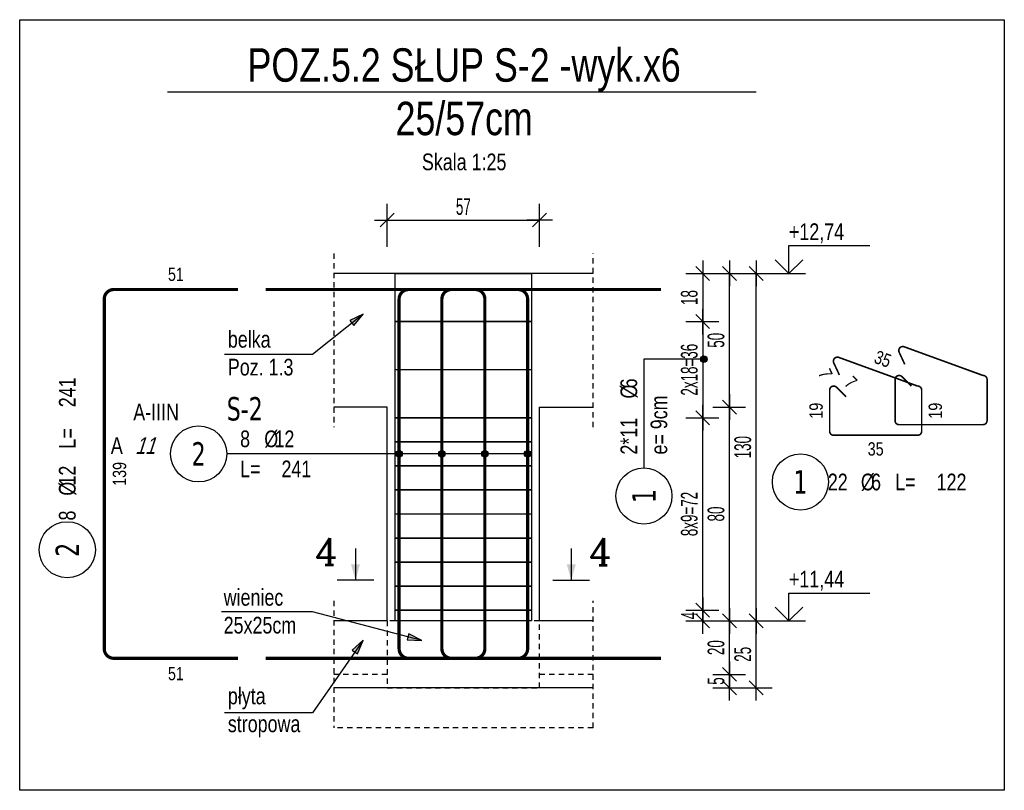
# Model space of a CAD drawing. Header units: millimetres. Extents: x 16025 to 17813, y -475 to 634.
# Tile 6 of 7: x 16510 to 16878, y 277 to 566. Entities that reach past the tile are written whole.
import ezdxf
from ezdxf.enums import TextEntityAlignment as Align

# ---------------------------------------------------------------- set-up
doc = ezdxf.new("R2010")
doc.units = ezdxf.units.MM
doc.header["$LTSCALE"] = 10
doc.linetypes.add('MP', pattern=[0.36, 0.2, -0.16])
for name, color, linetype, plot in [('BA_obw', 230, 'Continuous', False), ('BZ_obroz', 137, 'Continuous', False), ('BZ_pom', 6, 'Continuous', False)]:
    doc.layers.add(name, color=color, linetype=linetype, plot=plot)
for name, color, linetype in [('BA_txg', 3, 'Continuous'), ('BA_wic', 1, 'Continuous'), ('BA_wis', 2, 'Continuous'), ('BA_wym', 1, 'Continuous'), ('BZ_kot', 7, 'Continuous'), ('BZ_odn', 1, 'Continuous'), ('BZ_opi1', 7, 'Continuous'), ('BZ_opi2', 4, 'Continuous'), ('BZ_opi3', 30, 'Continuous'), ('BZ_opi4', 53, 'Continuous'), ('BZ_P_roz', 11, 'Continuous'), ('BZ_P_wid', 3, 'Continuous'), ('BZ_P_wyc', 134, 'Continuous'), ('BZ_sym', 7, 'Continuous'), ('BZ_txg', 3, 'Continuous'), ('BZ_txs', 2, 'Continuous'), ('BZ_wym', 1, 'Continuous')]:
    doc.layers.add(name, color=color, linetype=linetype)
doc.styles.add('BIKTBG', font='tahoma.ttf', dxfattribs={"width": 0.85})
doc.styles.add('BIKTC', font='bikromsw.shx', dxfattribs={"width": 0.85})
doc.styles.add('BIKTG', font='bikromsw.shx', dxfattribs={"width": 0.85})
doc.styles.add('BIKTS', font='bikromsw.shx', dxfattribs={"width": 0.8})
doc.styles.add('BIKWYM', font='bikromsw.shx', dxfattribs={"width": 0.6})
doc.styles.add('ROMANC', font='ROMANC.SHX')
doc.dimstyles.new('BA_KP_25_cm', dxfattribs={"dimscale": 0.25, "dimtxt": 25, "dimasz": 1.666667, "dimexe": 24, "dimexo": 0, "dimgap": 0, "dimtad": 0, "dimdec": 1, "dimrnd": 0.5, "dimzin": 9, "dimdsep": 46, "dimtxsty": 'BIKWYM', "dimblk": 'WYM-KR', "dimblk1": 'WYM-KP', "dimblk2": 'WYM-KP', "dimsah": 1, "dimcen": 0, "dimdle": 20, "dimclrd": 256, "dimclre": 256, "dimclrt": 7, "dimadec": 0, "dimazin": 0, "dimtfac": 0.033333, "dimtdec": 1, "dimtmove": 0, "dimatfit": 3, "dimldrblk": 'WYM-KP', "dimfxl": 1, "dimtvp": 0.8, "dimtolj": 1, "dimarcsym": 0})
doc.dimstyles.new('BA_KR_25_cm', dxfattribs={"dimscale": 0.25, "dimtxt": 25, "dimasz": 1.666667, "dimexe": 24, "dimexo": 0, "dimgap": 0, "dimtad": 0, "dimdec": 1, "dimrnd": 0.5, "dimzin": 9, "dimdsep": 46, "dimtxsty": 'BIKWYM', "dimblk": 'WYM-KR', "dimcen": 0, "dimdle": 20, "dimclrd": 256, "dimclre": 256, "dimclrt": 2, "dimadec": 0, "dimazin": 0, "dimtfac": 0.033333, "dimtdec": 1, "dimtmove": 0, "dimatfit": 3, "dimldrblk": 'WYM-KR', "dimfxl": 25, "dimfxlon": 1, "dimtvp": 0.8, "dimtolj": 1, "dimarcsym": 0})
doc.dimstyles.new('BZ_KP_25_cm', dxfattribs={"dimscale": 0.25, "dimtxt": 25, "dimasz": 1.666667, "dimexe": 24, "dimexo": 0, "dimgap": 0, "dimtad": 0, "dimdec": 1, "dimrnd": 0.5, "dimzin": 9, "dimdsep": 46, "dimtxsty": 'BIKWYM', "dimblk": 'WYM-KR', "dimblk1": 'WYM-KP', "dimblk2": 'WYM-KP', "dimsah": 1, "dimcen": 0, "dimdle": 20, "dimclrd": 256, "dimclre": 256, "dimclrt": 7, "dimadec": 0, "dimazin": 0, "dimtfac": 0.033333, "dimtdec": 1, "dimtmove": 0, "dimatfit": 3, "dimldrblk": 'WYM-KP', "dimfxl": 1, "dimtvp": 0.8, "dimtolj": 1, "dimarcsym": 0})
doc.dimstyles.new('BZ_KR_25_cm', dxfattribs={"dimscale": 0.25, "dimtxt": 25, "dimasz": 1.666667, "dimexe": 24, "dimexo": 0, "dimgap": 0, "dimtad": 0, "dimdec": 1, "dimrnd": 0.5, "dimzin": 9, "dimdsep": 46, "dimtxsty": 'BIKWYM', "dimblk": 'WYM-KR', "dimcen": 0, "dimdle": 20, "dimclrd": 256, "dimclre": 256, "dimclrt": 2, "dimadec": 0, "dimazin": 0, "dimtfac": 0.033333, "dimtdec": 1, "dimtmove": 0, "dimatfit": 3, "dimldrblk": 'WYM-KR', "dimfxl": 25, "dimfxlon": 1, "dimtvp": 0.8, "dimtolj": 1, "dimarcsym": 0})
doc.dimstyles.new('BZ_ST_25_cm', dxfattribs={"dimscale": 0.25, "dimtxt": 25, "dimasz": 1.666667, "dimexe": 24, "dimexo": 0, "dimgap": 0, "dimtad": 0, "dimdec": 1, "dimrnd": 0.5, "dimdsep": 46, "dimtxsty": 'BIKWYM', "dimblk": 'WYM-ST', "dimcen": 0, "dimdle": 20, "dimclrd": 256, "dimclre": 256, "dimclrt": 7, "dimadec": 0, "dimazin": 0, "dimtfac": 0.033333, "dimtdec": 1, "dimtix": 1, "dimtmove": 2, "dimatfit": 3, "dimldrblk": 'WYM-ST', "dimfxl": 1, "dimtvp": 0.8, "dimtolj": 1, "dimtzin": 0, "dimarcsym": 0})

# ---------------------------------------------------------------- blocks, each defined once
blk = doc.blocks.new('eoprz')
blk = doc.blocks.new('WYM-ST')
blk.add_hatch(color=256).paths.add_polyline_path([(-13, 2.88), (0, 0), (-13, -2.88)])
blk.add_lwpolyline([(0, 0), (-13, 2.88), (-13, -2.88), (0, 0)])
blk = doc.blocks.new('*U29')
for p, q in [((0, 4.17), (12.08, 4.17)), ((0, 0), (0, 4.17))]:
    blk.add_line(p, q)
at = {"color": 1}
blk.add_line((-2.5, 0), (2.5, 0), dxfattribs=at)
blk.add_lwpolyline([(-2.06, 2.06), (0, 0), (2.06, 2.06)])
at = {"style": 'BIKTS', "width": 0.8}
blk.add_attdef('POZIOM', text='', height=2.5, dxfattribs=at).set_placement((0, 6.25), align=Align.MIDDLE_LEFT)
blk = doc.blocks.new('WYM-KR')
at = {"linetype": 'ByBlock'}
blk.add_line((11.52, 0), (-11.52, 0), dxfattribs=at)
at = {"color": 7, "linetype": 'ByBlock'}
blk.add_line((6.24, 6.24), (-6.24, -6.24), dxfattribs=at)
blk = doc.blocks.new('*D37')
at = {"layer": 'BZ_wym', "lineweight": -2}
for p, q in [((16647.56, 480.66), (16647.56, 496.66)), ((16704.56, 480.66), (16704.56, 496.66)), ((16647.97, 490.66), (16704.14, 490.66))]:
    blk.add_line(p, q, dxfattribs=at)
at = {"layer": 'Defpoints', "color": 0}
for p in [(16704.56, 490.66), (16647.56, 470.66), (16704.56, 470.66)]:
    blk.add_point(p, dxfattribs=at)
at = {"layer": 'BZ_wym', "lineweight": -2, "xscale": 0.4166666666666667, "yscale": 0.4166666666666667, "zscale": 0.4166666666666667, "rotation": 180}
blk.add_blockref('WYM-KR', (16647.56, 490.66), dxfattribs=at)
at = {"layer": 'BZ_wym', "lineweight": -2, "xscale": 0.4166666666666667, "yscale": 0.4166666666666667, "zscale": 0.4166666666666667}
blk.add_blockref('WYM-KR', (16704.56, 490.66), dxfattribs=at)
at = {"layer": 'BZ_wym', "color": 2, "insert": (16676.06, 495.66), "char_height": 6.25, "attachment_point": 5, "style": 'BIKWYM'}
blk.add_mtext('\\A1;57', dxfattribs=at)
blk = doc.blocks.new('*D38')
at = {"layer": 'BA_wym', "lineweight": -2}
for p, q in [((16779.31, 470.66), (16791.56, 470.66)), ((16785.56, 341.08), (16785.56, 470.24)), ((16779.31, 340.66), (16791.56, 340.66))]:
    blk.add_line(p, q, dxfattribs=at)
at = {"layer": 'Defpoints', "color": 0}
for p in [(16724.56, 470.66), (16785.56, 470.66), (16724.56, 340.66)]:
    blk.add_point(p, dxfattribs=at)
at = {"layer": 'BA_wym', "lineweight": -2, "xscale": 0.4166666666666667, "yscale": 0.4166666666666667, "zscale": 0.4166666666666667}
for p, rotation in [((16785.56, 470.66), 90), ((16785.56, 340.66), 270)]:
    blk.add_blockref('WYM-KR', p, dxfattribs=dict(at, rotation=rotation))
at = {"layer": 'BA_wym', "color": 2, "insert": (16780.56, 405.66), "char_height": 6.25, "attachment_point": 5, "rotation": 90, "style": 'BIKWYM'}
blk.add_mtext('\\A1;130', dxfattribs=at)
blk = doc.blocks.new('*D39')
at = {"layer": 'BA_wym', "lineweight": -2}
for p, q in [((16769.31, 420.66), (16781.56, 420.66)), ((16775.56, 341.08), (16775.56, 420.24)), ((16769.31, 340.66), (16781.56, 340.66))]:
    blk.add_line(p, q, dxfattribs=at)
at = {"layer": 'Defpoints', "color": 0}
for p in [(16724.56, 420.66), (16775.56, 420.66), (16724.56, 340.66)]:
    blk.add_point(p, dxfattribs=at)
at = {"layer": 'BA_wym', "lineweight": -2, "xscale": 0.4166666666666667, "yscale": 0.4166666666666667, "zscale": 0.4166666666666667}
for p, rotation in [((16775.56, 420.66), 90), ((16775.56, 340.66), 270)]:
    blk.add_blockref('WYM-KR', p, dxfattribs=dict(at, rotation=rotation))
at = {"layer": 'BA_wym', "color": 2, "insert": (16770.56, 380.66), "char_height": 6.25, "attachment_point": 5, "rotation": 90, "style": 'BIKWYM'}
blk.add_mtext('\\A1;80', dxfattribs=at)
blk = doc.blocks.new('*D40')
at = {"layer": 'BA_wym', "lineweight": -2}
for p, q in [((16769.31, 470.66), (16781.56, 470.66)), ((16775.56, 421.08), (16775.56, 470.24)), ((16769.31, 420.66), (16781.56, 420.66))]:
    blk.add_line(p, q, dxfattribs=at)
at = {"layer": 'Defpoints', "color": 0}
for p in [(16724.56, 470.66), (16775.56, 470.66), (16724.56, 420.66)]:
    blk.add_point(p, dxfattribs=at)
at = {"layer": 'BA_wym', "lineweight": -2, "xscale": 0.4166666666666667, "yscale": 0.4166666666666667, "zscale": 0.4166666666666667}
for p, rotation in [((16775.56, 470.66), 90), ((16775.56, 420.66), 270)]:
    blk.add_blockref('WYM-KR', p, dxfattribs=dict(at, rotation=rotation))
at = {"layer": 'BA_wym', "color": 2, "insert": (16770.56, 445.66), "char_height": 6.25, "attachment_point": 5, "rotation": 90, "style": 'BIKWYM'}
blk.add_mtext('\\A1;50', dxfattribs=at)
blk = doc.blocks.new('WYM-KP')
blk.add_hatch(color=256).paths.add_polyline_path([(3, 0, 1), (-3, 0, 1)])
blk.add_circle((0, 0), 3)
blk = doc.blocks.new('bik_BlkOpPret', base_point=(608.5, -87.83))
at = {"layer": 'BZ_opi1', "style": 'BIKTS', "width": 0.8}
for tag, p in [('SZTUK', (567.31, -85.33)), ('PRZEDR_FI', (581.12, -85.33)), ('PRZEKROJ', (584.93, -85.33)), ('PRZEDR_L', (567.31, -96.58)), ('DLUGOSC', (582.78, -96.58)), ('UWAGA', (567.31, -105.33))]:
    blk.add_attdef(tag, p, '', height=6.25, dxfattribs=at)
at = {"layer": 'BZ_opi2', "style": 'BIKTBG', "width": 0.8}
blk.add_attdef('NUMER', text='', height=8.75, dxfattribs=at).set_placement((551.81, -87.83), align=Align.MIDDLE_CENTER)
at = {"layer": 'BZ_pom', "width": 0.8}
for tag, p, height, style in [('GATUNEK', (526.97, -75.33), 6.25, 'BIKTS'), ('POZYCJA', (562.31, -75.33), 8.75, 'BIKTBG'), ('METODA_L', (520.17, -87.83), 6.25, 'BIKTS'), ('EURO_KOD', (529.45, -87.83), 6.25, 'BIKTS')]:
    blk.add_attdef(tag, p, '', height=height, dxfattribs=dict(at, style=style))
at = {"layer": 'BZ_wym', "width": 0.8}
for tag, p, height, style, flags in [('PRZEDR_NR', (567.31, -114.71), 8.75, 'BIKTBG', 1), ('PRZEDR_SZT', (567.31, -124.08), 6.25, 'BIKTS', 1), ('TYP_PRETA', (567.31, -133.46), 6.25, 'BIKTS', 3), ('EURO_KOD_SEGMENTY', (580.88, -142.83), 6.25, 'BIKTS', 3), ('HAK_1', (567.31, -152.21), 6.25, 'BIKTS', 3), ('HAK_2', (567.31, -161.58), 6.25, 'BIKTS', 3), ('ID', (567.31, -170.96), 6.25, 'BIKTS', 3), ('ID_C', (567.31, -180.33), 6.25, 'BIKTS', 3), ('b_atr_0', (567.31, -189.71), 6.25, 'BIKTS', 3)]:
    blk.add_attdef(tag, p, '', height=height, dxfattribs=dict(at, style=style, flags=flags))
blk = doc.blocks.new('ST2')
blk.add_line((13.77, 0), (0, 0))
blk.add_solid([(6.84, -1.95), (6.84, 1.95), (0, 0)])
blk = doc.blocks.new('eprzh')
blk.add_line((-47.9, 0), (47.9, 0))
at = {"xscale": 6, "yscale": 6, "zscale": 6, "rotation": 90}
blk.add_blockref('ST2', (0, 0), dxfattribs=at)
at = {"style": 'ROMANC'}
blk.add_attdef('PRZ', text='', height=70, dxfattribs=at).set_placement((76, 39.4), align=Align.CENTER)
blk = doc.blocks.new('*D41')
at = {"layer": 'BA_wym', "lineweight": -2}
for p, q in [((16759.31, 344.66), (16771.56, 344.66)), ((16765.56, 344.24), (16765.56, 341.08)), ((16759.31, 340.66), (16771.56, 340.66))]:
    blk.add_line(p, q, dxfattribs=at)
at = {"layer": 'Defpoints', "color": 0}
for p in [(16701.56, 344.66), (16724.56, 340.66), (16765.56, 340.66)]:
    blk.add_point(p, dxfattribs=at)
at = {"layer": 'BA_wym', "lineweight": -2, "xscale": 0.4166666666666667, "yscale": 0.4166666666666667, "zscale": 0.4166666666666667}
for p, rotation in [((16765.56, 344.66), 90), ((16765.56, 340.66), 270)]:
    blk.add_blockref('WYM-KR', p, dxfattribs=dict(at, rotation=rotation))
at = {"layer": 'BA_wym', "color": 2, "insert": (16760.56, 342.66), "char_height": 6.25, "attachment_point": 5, "rotation": 90, "style": 'BIKWYM'}
blk.add_mtext('\\A1;4', dxfattribs=at)
blk = doc.blocks.new('*D42')
at = {"layer": 'BA_wym', "lineweight": -2}
for p, q in [((16759.31, 416.66), (16771.56, 416.66)), ((16765.56, 345.08), (16765.56, 416.24)), ((16759.31, 344.66), (16771.56, 344.66))]:
    blk.add_line(p, q, dxfattribs=at)
at = {"layer": 'Defpoints', "color": 0}
for p in [(16701.56, 416.66), (16765.56, 416.66), (16701.56, 344.66)]:
    blk.add_point(p, dxfattribs=at)
at = {"layer": 'BA_wym', "lineweight": -2, "xscale": 0.4166666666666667, "yscale": 0.4166666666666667, "zscale": 0.4166666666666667}
for p, rotation in [((16765.56, 416.66), 90), ((16765.56, 344.66), 270)]:
    blk.add_blockref('WYM-KR', p, dxfattribs=dict(at, rotation=rotation))
at = {"layer": 'BA_wym', "color": 2, "insert": (16760.56, 380.66), "char_height": 6.25, "attachment_point": 5, "rotation": 90, "style": 'BIKWYM'}
blk.add_mtext('\\A1;8x9=72', dxfattribs=at)
blk = doc.blocks.new('*D43')
at = {"layer": 'BA_wym', "lineweight": -2}
for p, q in [((16759.31, 452.66), (16771.56, 452.66)), ((16765.56, 452.24), (16765.56, 417.08)), ((16759.31, 416.66), (16771.56, 416.66))]:
    blk.add_line(p, q, dxfattribs=at)
at = {"layer": 'Defpoints', "color": 0}
for p in [(16701.56, 452.66), (16701.56, 416.66), (16765.56, 416.66)]:
    blk.add_point(p, dxfattribs=at)
at = {"layer": 'BA_wym', "lineweight": -2, "xscale": 0.4166666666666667, "yscale": 0.4166666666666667, "zscale": 0.4166666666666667}
for p, rotation in [((16765.56, 452.66), 90), ((16765.56, 416.66), 270)]:
    blk.add_blockref('WYM-KR', p, dxfattribs=dict(at, rotation=rotation))
at = {"layer": 'BA_wym', "color": 2, "insert": (16760.56, 434.66), "char_height": 6.25, "attachment_point": 5, "rotation": 90, "style": 'BIKWYM'}
blk.add_mtext('\\A1;2x18=36', dxfattribs=at)
blk = doc.blocks.new('*D44')
at = {"layer": 'BA_wym', "lineweight": -2}
for p, q in [((16759.31, 470.66), (16771.56, 470.66)), ((16765.56, 470.24), (16765.56, 453.08)), ((16759.31, 452.66), (16771.56, 452.66))]:
    blk.add_line(p, q, dxfattribs=at)
at = {"layer": 'Defpoints', "color": 0}
for p in [(16701.56, 470.66), (16701.56, 452.66), (16765.56, 452.66)]:
    blk.add_point(p, dxfattribs=at)
at = {"layer": 'BA_wym', "lineweight": -2, "xscale": 0.4166666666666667, "yscale": 0.4166666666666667, "zscale": 0.4166666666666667}
for p, rotation in [((16765.56, 470.66), 90), ((16765.56, 452.66), 270)]:
    blk.add_blockref('WYM-KR', p, dxfattribs=dict(at, rotation=rotation))
at = {"layer": 'BA_wym', "color": 2, "insert": (16760.56, 461.66), "char_height": 6.25, "attachment_point": 5, "rotation": 90, "style": 'BIKWYM'}
blk.add_mtext('\\A1;18', dxfattribs=at)
blk = doc.blocks.new('*D45')
at = {"layer": 'BA_wym', "lineweight": -2}
for p, q in [((16779.31, 340.66), (16791.56, 340.66)), ((16785.56, 316.08), (16785.56, 340.24)), ((16779.31, 315.66), (16791.56, 315.66))]:
    blk.add_line(p, q, dxfattribs=at)
at = {"layer": 'Defpoints', "color": 0}
for p in [(16724.56, 340.66), (16785.56, 340.66), (16724.56, 315.66)]:
    blk.add_point(p, dxfattribs=at)
at = {"layer": 'BA_wym', "lineweight": -2, "xscale": 0.4166666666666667, "yscale": 0.4166666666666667, "zscale": 0.4166666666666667}
for p, rotation in [((16785.56, 340.66), 90), ((16785.56, 315.66), 270)]:
    blk.add_blockref('WYM-KR', p, dxfattribs=dict(at, rotation=rotation))
at = {"layer": 'BA_wym', "color": 2, "insert": (16780.56, 328.16), "char_height": 6.25, "attachment_point": 5, "rotation": 90, "style": 'BIKWYM'}
blk.add_mtext('\\A1;25', dxfattribs=at)
blk = doc.blocks.new('*D46')
at = {"layer": 'BA_wym', "lineweight": -2}
for p, q in [((16769.31, 340.66), (16781.56, 340.66)), ((16775.56, 321.08), (16775.56, 340.24)), ((16769.31, 320.66), (16781.56, 320.66))]:
    blk.add_line(p, q, dxfattribs=at)
at = {"layer": 'Defpoints', "color": 0}
for p in [(16724.56, 340.66), (16775.56, 340.66), (16724.56, 320.66)]:
    blk.add_point(p, dxfattribs=at)
at = {"layer": 'BA_wym', "lineweight": -2, "xscale": 0.4166666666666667, "yscale": 0.4166666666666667, "zscale": 0.4166666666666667}
for p, rotation in [((16775.56, 340.66), 90), ((16775.56, 320.66), 270)]:
    blk.add_blockref('WYM-KR', p, dxfattribs=dict(at, rotation=rotation))
at = {"layer": 'BA_wym', "color": 2, "insert": (16770.56, 330.66), "char_height": 6.25, "attachment_point": 5, "rotation": 90, "style": 'BIKWYM'}
blk.add_mtext('\\A1;20', dxfattribs=at)
blk = doc.blocks.new('*D47')
at = {"layer": 'BA_wym', "lineweight": -2}
for p, q in [((16769.31, 320.66), (16781.56, 320.66)), ((16775.56, 316.08), (16775.56, 320.24)), ((16769.31, 315.66), (16781.56, 315.66))]:
    blk.add_line(p, q, dxfattribs=at)
at = {"layer": 'Defpoints', "color": 0}
for p in [(16724.56, 320.66), (16775.56, 320.66), (16724.56, 315.66)]:
    blk.add_point(p, dxfattribs=at)
at = {"layer": 'BA_wym', "lineweight": -2, "xscale": 0.4166666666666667, "yscale": 0.4166666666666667, "zscale": 0.4166666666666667}
for p, rotation in [((16775.56, 320.66), 90), ((16775.56, 315.66), 270)]:
    blk.add_blockref('WYM-KR', p, dxfattribs=dict(at, rotation=rotation))
at = {"layer": 'BA_wym', "color": 2, "insert": (16770.56, 318.16), "char_height": 6.25, "attachment_point": 5, "rotation": 90, "style": 'BIKWYM'}
blk.add_mtext('\\A1;5', dxfattribs=at)
blk = doc.blocks.new('bik_BlkOpPretW', base_point=(917.65, 307.46))
at = {"layer": 'BZ_opi2', "style": 'BIKTBG', "width": 0.8}
blk.add_attdef('NUMER', text='', height=8.75, dxfattribs=at).set_placement((933.15, 307.46), align=Align.MIDDLE_CENTER)
at = {"layer": 'BZ_opi4', "style": 'BIKTS', "width": 0.8}
for tag, p in [('SZTUK', (943.38, 304.33)), ('PRZEDR_FI', (952.43, 304.33)), ('PRZEKROJ', (956.24, 304.33)), ('PRZEDR_L', (970.04, 304.33)), ('DLUGOSC', (985.52, 304.33))]:
    blk.add_attdef(tag, p, '', height=6.25, dxfattribs=at)
at = {"layer": 'BZ_pom', "width": 0.8}
for tag, p, height, style, flags in [('POZYCJA', (943.38, 294.96), 8.75, 'BIKTBG', 3), ('GATUNEK', (943.38, 285.58), 6.25, 'BIKTS', 1), ('METODA_L', (943.38, 266.83), 6.25, 'BIKTS', 3)]:
    blk.add_attdef(tag, p, '', height=height, dxfattribs=dict(at, style=style, flags=flags))
at = {"layer": 'BZ_wym', "width": 0.8}
for tag, p, height, style, flags in [('UWAGA', (943.38, 276.21), 6.25, 'BIKTS', 1), ('TYP_PRETA', (943.38, 257.46), 6.25, 'BIKTS', 3), ('PRZEDR_NR', (943.38, 248.08), 8.75, 'BIKTBG', 1), ('PRZEDR_SZT', (943.38, 238.71), 6.25, 'BIKTS', 1), ('EURO_KOD', (943.38, 229.33), 6.25, 'BIKTS', 3), ('EURO_KOD_SEGMENTY', (956.95, 229.33), 6.25, 'BIKTS', 3), ('HAK_1', (943.38, 219.96), 6.25, 'BIKTS', 3), ('HAK_2', (943.38, 210.58), 6.25, 'BIKTS', 3), ('ID', (943.38, 201.21), 6.25, 'BIKTS', 3), ('ID_C', (943.38, 191.83), 6.25, 'BIKTS', 3), ('b_atr_0', (943.38, 182.46), 6.25, 'BIKTS', 3)]:
    blk.add_attdef(tag, p, '', height=height, dxfattribs=dict(at, style=style, flags=flags))
blk = doc.blocks.new('bik_BlkOpPretU', base_point=(1570.94, 615.52))
at = {"layer": 'BZ_opi2', "style": 'BIKTBG', "width": 0.8}
blk.add_attdef('NUMER', text='', height=8.75, dxfattribs=at).set_placement((1514.25, 615.52), align=Align.MIDDLE_CENTER)
at = {"layer": 'BZ_opi4', "style": 'BIKTS', "width": 0.8}
for tag, p in [('SZTUK', (1529.75, 618.02)), ('PRZEDR_FI', (1538.8, 618.02)), ('PRZEKROJ', (1542.61, 618.02)), ('PRZEDR_L', (1529.75, 606.77)), ('DLUGOSC', (1545.23, 606.77)), ('UWAGA', (1529.75, 598.02))]:
    blk.add_attdef(tag, p, '', height=6.25, dxfattribs=at)
at = {"layer": 'BZ_pom', "width": 0.8}
for tag, p, height, style in [('GATUNEK', (1483.8, 628.02), 6.25, 'BIKTS'), ('POZYCJA', (1524.75, 628.02), 8.75, 'BIKTBG'), ('METODA_L', (1489.99, 615.52), 6.25, 'BIKTS')]:
    blk.add_attdef(tag, p, '', height=height, dxfattribs=dict(at, style=style))
at = {"layer": 'BZ_wym', "width": 0.8}
for tag, p, height, style, flags in [('PRZEDR_NR', (1529.75, 588.65), 8.75, 'BIKTBG', 1), ('PRZEDR_SZT', (1529.75, 579.27), 6.25, 'BIKTS', 1), ('TYP_PRETA', (1529.75, 569.9), 6.25, 'BIKTS', 3), ('EURO_KOD', (1529.75, 560.52), 6.25, 'BIKTS', 3), ('EURO_KOD_SEGMENTY', (1544.75, 560.52), 6.25, 'BIKTS', 3), ('HAK_1', (1529.75, 551.15), 6.25, 'BIKTS', 3), ('HAK_2', (1529.75, 541.77), 6.25, 'BIKTS', 3), ('ID', (1529.75, 532.4), 6.25, 'BIKTS', 3), ('ID_C', (1529.75, 523.02), 6.25, 'BIKTS', 3), ('b_atr_0', (1529.75, 513.65), 6.25, 'BIKTS', 3)]:
    blk.add_attdef(tag, p, '', height=height, dxfattribs=dict(at, style=style, flags=flags))

msp = doc.modelspace()

# ---------------------------------------------------------------- linework, layer by layer
at = {"layer": 'BA_obw'}
msp.add_lwpolyline([(16510.13, 565.62), (16878.35, 565.62), (16878.35, 277.27), (16510.13, 277.27)], close=True, dxfattribs=at)
at = {"layer": 'BA_wic', "linetype": 'MP'}
for points in [[(16627.56, 478.16), (16627.56, 413.16)], [(16724.56, 413.16), (16724.56, 478.16)], [(16627.56, 348.16), (16627.56, 300.66)], [(16724.56, 300.66), (16724.56, 348.16)], [(16647.56, 340.66), (16647.56, 315.66), (16704.56, 315.66), (16704.56, 340.66), (16647.56, 340.66)], [(16647.56, 320.66), (16627.56, 320.66)], [(16724.56, 320.66), (16704.56, 320.66)], [(16724.56, 300.66), (16627.56, 300.66)]]:
    msp.add_lwpolyline(points, dxfattribs=at)
at = {"layer": 'BA_wis'}
for p, q in [((16647.56, 420.66), (16627.56, 420.66)), ((16647.56, 340.66), (16647.56, 420.66)), ((16704.56, 340.66), (16704.56, 420.66)), ((16704.56, 420.66), (16724.56, 420.66))]:
    msp.add_line(p, q, dxfattribs=at)
for points in [[(16724.56, 470.66), (16627.56, 470.66)], [(16647.56, 340.66), (16627.56, 340.66)], [(16724.56, 340.66), (16704.56, 340.66)], [(16724.56, 315.66), (16627.56, 315.66)]]:
    msp.add_lwpolyline(points, dxfattribs=at)
at = {"layer": 'BZ_obroz'}
msp.add_lwpolyline([(16650.56, 470.66), (16701.56, 470.66), (16701.56, 340.66), (16650.56, 340.66)], close=True, dxfattribs=at)
at = {"layer": 'BZ_odn'}
msp.add_circle((16577.06, 403.16), 10.5, dxfattribs=at)
at = {"layer": 'BZ_odn', "color": 252}
for centre in [(16802.11, 392.64), (16743.56, 387.4), (16527.93, 367.27)]:
    msp.add_circle(centre, 10.5, dxfattribs=at)
at = {"layer": 'BZ_P_roz', "const_width": 0.6}
for points in [[(16650.56, 452.66), (16701.56, 452.66)], [(16650.56, 434.66), (16701.56, 434.66)], [(16650.56, 416.66), (16701.56, 416.66)], [(16650.56, 407.66), (16701.56, 407.66)], [(16650.56, 398.66), (16701.56, 398.66)], [(16650.56, 389.66), (16701.56, 389.66)], [(16650.56, 380.66), (16701.56, 380.66)], [(16650.56, 371.66), (16701.56, 371.66)], [(16650.56, 362.66), (16701.56, 362.66)], [(16650.56, 353.66), (16701.56, 353.66)], [(16650.56, 344.66), (16701.56, 344.66)]]:
    msp.add_lwpolyline(points, dxfattribs=at)
at = {"layer": 'BZ_P_wid', "const_width": 1.2}
for points in [[(16602.09, 326.66), (16680.49, 326.66, 0.414215), (16684.09, 330.26), (16684.09, 461.06, 0.414213), (16680.49, 464.66), (16602.09, 464.66)], [(16618.09, 326.66), (16696.49, 326.66, 0.414215), (16700.09, 330.26), (16700.09, 461.06, 0.414213), (16696.49, 464.66), (16618.09, 464.66)], [(16734.02, 326.66), (16655.62, 326.66, -0.414215), (16652.02, 330.26), (16652.02, 461.06, -0.414213), (16655.62, 464.66), (16734.02, 464.66)], [(16750.02, 326.66), (16671.62, 326.66, -0.414215), (16668.02, 330.26), (16668.02, 461.06, -0.414213), (16671.62, 464.66), (16750.02, 464.66)]]:
    msp.add_lwpolyline(points, format="xyb", dxfattribs=at)
at = {"layer": 'BZ_P_wyc', "linetype": 'Continuous'}
for points, const_width in [([(16591.75, 326.66), (16545.35, 326.66, -0.414215), (16541.75, 330.26), (16541.75, 461.06, -0.414213), (16545.35, 464.66), (16591.75, 464.66)], 1.2), ([(16816.68, 432.68), (16814.56, 437.21, -0.668179), (16816.44, 439.26), (16845.94, 428.52, -0.414214), (16847.44, 427.02), (16847.44, 411.62, -0.414214), (16845.94, 410.12), (16814.54, 410.12, -0.414214), (16813.04, 411.62), (16813.04, 427.02, -0.668179), (16815.6, 428.08), (16819.14, 424.54)], 0.6)]:
    msp.add_lwpolyline(points, format="xyb", dxfattribs=dict(at, const_width=const_width))
at = {"layer": 'BZ_P_wyc', "color": 1, "linetype": 'Continuous', "const_width": 0.6}
msp.add_lwpolyline([(16841.13, 436.65), (16839.02, 441.19, -0.668179), (16840.89, 443.23), (16870.4, 432.49, -0.414214), (16871.9, 430.99), (16871.9, 415.59, -0.414214), (16870.4, 414.09), (16839, 414.09, -0.414214), (16837.5, 415.59), (16837.5, 430.99, -0.668179), (16840.06, 432.05), (16843.59, 428.52)], format="xyb", dxfattribs=at)
at = {"layer": 'BZ_txg'}
msp.add_lwpolyline([(16565.42, 538.66), (16785.6, 538.66)], dxfattribs=at)

# ---------------------------------------------------------------- block references
ref = msp.add_blockref('bik_BlkOpPretW', (16527.93, 351.77), dxfattribs=dict(rotation=90))
ref.add_attrib('NUMER', '2', dxfattribs={"layer": 'BZ_opi2', "height": 8.75, "rotation": 90, "style": 'BIKTBG', "width": 0.8}).set_placement((16527.93, 367.27), align=Align.MIDDLE_CENTER)
ref.add_attrib('SZTUK', '8', (16531.05, 378.22), dxfattribs={"layer": 'BZ_opi4', "height": 6.25, "rotation": 90, "style": 'BIKTS', "width": 0.8})
ref.add_attrib('PRZEKROJ', '12', (16531.05, 391.31), dxfattribs={"layer": 'BZ_opi4', "height": 6.25, "rotation": 90, "style": 'BIKTS', "width": 0.8})
ref.add_attrib('DLUGOSC', '241', (16531.05, 420.6), dxfattribs={"layer": 'BZ_opi4', "height": 6.25, "rotation": 90, "style": 'BIKTS', "width": 0.8})
ref.add_attrib('PRZEDR_FI', '%%c', (16531.05, 387.51), dxfattribs={"layer": 'BZ_opi4', "height": 6.25, "rotation": 90, "style": 'BIKTS', "width": 0.8})
ref.add_attrib('PRZEDR_L', 'L=', (16531.05, 405.12), dxfattribs={"layer": 'BZ_opi4', "height": 6.25, "rotation": 90, "style": 'BIKTS', "width": 0.8})
ref = msp.add_blockref('bik_BlkOpPretU', (16743.56, 438.62), dxfattribs=dict(rotation=90))
ref.add_attrib('NUMER', '1', dxfattribs={"layer": 'BZ_opi2', "height": 8.75, "rotation": 90, "style": 'BIKTBG', "width": 0.8}).set_placement((16743.56, 387.4), align=Align.MIDDLE_CENTER)
ref.add_attrib('SZTUK', '2*11', (16741.06, 402.9), dxfattribs={"layer": 'BZ_opi4', "height": 6.25, "rotation": 90, "style": 'BIKTS', "width": 0.8})
ref.add_attrib('PRZEKROJ', '6', (16741.06, 427.67), dxfattribs={"layer": 'BZ_opi4', "height": 6.25, "rotation": 90, "style": 'BIKTS', "width": 0.8})
ref.add_attrib('UWAGA', 'e= 9cm', (16752.31, 402.9), dxfattribs={"layer": 'BZ_opi4', "height": 6.25, "rotation": 90, "style": 'BIKTS', "width": 0.8})
ref.add_attrib('PRZEDR_FI', '%%c', (16741.06, 423.86), dxfattribs={"layer": 'BZ_opi4', "height": 6.25, "rotation": 90, "style": 'BIKTS', "width": 0.8})
ref = msp.add_blockref('bik_BlkOpPret', (16631.37, 403.16))
ref.add_attrib('NUMER', '2', dxfattribs={"layer": 'BZ_opi2', "height": 8.75, "style": 'BIKTBG', "width": 0.8}).set_placement((16577.06, 403.16), align=Align.MIDDLE_CENTER)
ref.add_attrib('POZYCJA', 'S-2', (16587.56, 415.66), dxfattribs={"layer": 'BZ_pom', "height": 8.75, "style": 'BIKTBG', "width": 0.8})
ref.add_attrib('SZTUK', '8', (16592.56, 405.66), dxfattribs={"layer": 'BZ_opi1', "height": 6.25, "style": 'BIKTS', "width": 0.8})
ref.add_attrib('GATUNEK', 'A-IIIN', (16552.61, 415.66), dxfattribs={"layer": 'BZ_pom', "height": 6.25, "style": 'BIKTS', "width": 0.8})
ref.add_attrib('PRZEKROJ', '12', (16605.41, 405.66), dxfattribs={"layer": 'BZ_opi1', "height": 6.25, "style": 'BIKTS', "width": 0.8})
ref.add_attrib('DLUGOSC', '241', (16608.03, 394.41), dxfattribs={"layer": 'BZ_opi1', "height": 6.25, "style": 'BIKTS', "width": 0.8})
ref.add_attrib('METODA_L', 'A', (16544.22, 403.16), dxfattribs={"layer": 'BZ_pom', "height": 6.25, "style": 'BIKTS', "width": 0.8})
ref.add_attrib('PRZEDR_FI', '%%c', (16601.6, 405.66), dxfattribs={"layer": 'BZ_opi1', "height": 6.25, "style": 'BIKTS', "width": 0.8})
ref.add_attrib('PRZEDR_L', 'L=', (16592.56, 394.41), dxfattribs={"layer": 'BZ_opi1', "height": 6.25, "style": 'BIKTS', "width": 0.8})
ref.add_attrib('EURO_KOD', '11', (16553.27, 403.16), dxfattribs={"layer": 'BZ_pom', "height": 6.25, "style": 'BIKTS', "oblique": 18, "width": 0.8})
ref = msp.add_blockref('bik_BlkOpPretW', (16786.61, 392.64))
ref.add_attrib('NUMER', '1', dxfattribs={"layer": 'BZ_opi2', "height": 8.75, "style": 'BIKTBG', "width": 0.8}).set_placement((16802.11, 392.64), align=Align.MIDDLE_CENTER)
ref.add_attrib('SZTUK', '22', (16812.34, 389.52), dxfattribs={"layer": 'BZ_opi4', "height": 6.25, "style": 'BIKTS', "width": 0.8})
ref.add_attrib('PRZEKROJ', '6', (16828.53, 389.52), dxfattribs={"layer": 'BZ_opi4', "height": 6.25, "style": 'BIKTS', "width": 0.8})
ref.add_attrib('DLUGOSC', '122', (16853.05, 389.52), dxfattribs={"layer": 'BZ_opi4', "height": 6.25, "style": 'BIKTS', "width": 0.8})
ref.add_attrib('PRZEDR_FI', '%%c', (16824.72, 389.52), dxfattribs={"layer": 'BZ_opi4', "height": 6.25, "style": 'BIKTS', "width": 0.8})
ref.add_attrib('PRZEDR_L', 'L=', (16837.58, 389.52), dxfattribs={"layer": 'BZ_opi4', "height": 6.25, "style": 'BIKTS', "width": 0.8})
at = {"layer": 'BA_txg'}
ref = msp.add_blockref('eprzh', (16635.71, 355.94), dxfattribs=dict(at, xscale=-0.142857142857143, yscale=0.1428571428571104, zscale=0.142857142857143))
ref.add_attrib('PRZ', '4', dxfattribs={"layer": '0', "height": 10, "style": 'ROMANC'}).set_placement((16624.86, 361.58), align=Align.CENTER)
at = {"layer": 'BA_txg', "xscale": 0.142857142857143, "yscale": 0.142857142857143, "zscale": 0.142857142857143}
msp.add_blockref('eprzh', (16716.4, 355.94), dxfattribs=at).add_auto_attribs({'PRZ': '4'})
at = {"layer": 'BZ_kot', "xscale": 2.5, "yscale": 2.5, "zscale": 2.5}
for p, values in [((16797.81, 470.66), {'POZIOM': '+12,74'}), ((16797.81, 340.66), {'POZIOM': '+11,44'})]:
    msp.add_blockref('*U29', p, dxfattribs=at).add_auto_attribs(values)
at = {"layer": 'BZ_sym'}
ref = msp.add_blockref('eoprz', (16676.35, 538.66), dxfattribs=dict(at, xscale=0.05, yscale=0.05, zscale=0.05))
ref.add_attrib('Nazwa', 'POZ.5.2 SŁUP S-2 -wyk.x6', dxfattribs={"layer": 'BZ_txg', "height": 12.5, "style": 'BIKTG', "width": 0.8}).set_placement((16676.35, 548.66), align=Align.MIDDLE_CENTER)
ref = msp.add_blockref('eoprz', (16676.35, 518.66), dxfattribs=dict(at, xscale=0.05, yscale=0.05, zscale=0.05))
ref.add_attrib('Nazwa', '25/57cm', dxfattribs={"layer": 'BZ_txg', "height": 12.5, "style": 'BIKTG', "width": 0.8}).set_placement((16676.35, 528.66), align=Align.MIDDLE_CENTER)
ref.add_attrib('Skala', 'Skala 1:25', dxfattribs={"layer": 'BZ_txs', "height": 6.25, "style": 'BIKTS', "width": 0.8}).set_placement((16676.35, 512.41), align=Align.MIDDLE_CENTER)

# ---------------------------------------------------------------- texts
at = {"layer": 'BZ_opi3', "style": 'BIKTC', "width": 0.8}
for s, p in [('51', (16568.55, 470.36)), ('35', (16830.24, 405.02))]:
    msp.add_text(s, height=5, dxfattribs=at).set_placement(p, align=Align.MIDDLE_CENTER)
for s, rotation, p in [('35', 340.0002, (16832.93, 438.68)), ('7', 295, (16811.44, 433.15)), ('7', 315, (16820.98, 429.92)), ('19', 90.0002, (16807.94, 419.32)), ('19', 89.9998, (16852.54, 419.32)), ('139', 90.0002, (16547.45, 395.66)), ('51', 359.9998, (16568.55, 320.96))]:
    msp.add_text(s, height=5, rotation=rotation, dxfattribs=at).set_placement(p, align=Align.MIDDLE_CENTER)
at = {"layer": 'BZ_txs', "char_height": 6.25, "width": 113.0116, "attachment_point": 1, "style": 'BIKTS'}
for s, insert in [('belka\\PPoz. 1.3', (16587.98, 449.16)), ('wieniec\\P25x25cm', (16586.42, 352.6)), ('płyta\\Pstropowa', (16587.98, 315.7))]:
    msp.add_mtext(s, dxfattribs=dict(at, insert=insert))

# ---------------------------------------------------------------- dimensions: what is measured, and where the dimension line sits
at = {"layer": 'BA_wym'}
for base, p1, p2, override, picture, middle in [((16765.56, 452.66), (16701.56, 470.66), (16701.56, 452.66), {"dimatfit": 1}, '*D44', (16760.56, 461.66)), ((16785.56, 470.66), (16724.56, 340.66), (16724.56, 470.66), {"dimrnd": 1, "dimblk": 'WYM-KR', "dimatfit": 1}, '*D38', (16780.56, 405.66)), ((16775.56, 470.66), (16724.56, 420.66), (16724.56, 470.66), {"dimatfit": 1}, '*D40', (16770.56, 445.66)), ((16775.56, 420.66), (16724.56, 340.66), (16724.56, 420.66), {"dimatfit": 1}, '*D39', (16770.56, 380.66)), ((16765.56, 340.66), (16701.56, 344.66), (16724.56, 340.66), {"dimatfit": 1}, '*D41', (16760.56, 342.66)), ((16785.56, 340.66), (16724.56, 315.66), (16724.56, 340.66), {"dimrnd": 1, "dimblk": 'WYM-KR', "dimatfit": 1}, '*D45', (16780.56, 328.16)), ((16775.56, 340.66), (16724.56, 320.66), (16724.56, 340.66), {"dimrnd": 1, "dimblk": 'WYM-KR', "dimatfit": 1}, '*D46', (16770.56, 330.66)), ((16775.56, 320.66), (16724.56, 315.66), (16724.56, 320.66), {"dimrnd": 1, "dimblk": 'WYM-KR', "dimatfit": 1}, '*D47', (16770.56, 318.16))]:
    dim = msp.add_linear_dim(base=base, p1=p1, p2=p2, angle=90, dimstyle='BA_KR_25_cm', override=override, dxfattribs=at)
    dim.commit()
    dim.dimension.update_dxf_attribs({"geometry": picture, "text_midpoint": middle})
dim = msp.add_linear_dim(base=(16765.56, 416.66), p1=(16701.56, 452.66), p2=(16701.56, 416.66), angle=90, text='2x18=<>', dimstyle='BA_KR_25_cm', override={"dimtxsty": 'BIKWYM', "dimatfit": 1}, dxfattribs=at)
dim.commit()
dim.dimension.update_dxf_attribs({"geometry": '*D43', "text_midpoint": (16765.56, 434.66), "dimtype": 160})
dim = msp.add_linear_dim(base=(16765.56, 416.66), p1=(16701.56, 344.66), p2=(16701.56, 416.66), angle=90, text='8x9=<>', dimstyle='BA_KR_25_cm', override={"dimtxsty": 'BIKWYM', "dimatfit": 1}, dxfattribs=at)
dim.commit()
dim.dimension.update_dxf_attribs({"geometry": '*D42', "text_midpoint": (16760.56, 380.66)})
at = {"layer": 'BZ_wym', "color": 5}
dim = msp.add_linear_dim(base=(16704.56, 490.66), p1=(16647.56, 470.66), p2=(16704.56, 470.66), dimstyle='BZ_KR_25_cm', override={"dimatfit": 1, "dimfxl": 40}, dxfattribs=at)
dim.commit()
dim.dimension.update_dxf_attribs({"geometry": '*D37', "text_midpoint": (16676.06, 495.66)})

# ---------------------------------------------------------------- leaders
at = {"layer": 'BZ_odn'}
for points, dimstyle in [([(16638.55, 455.49), (16619.66, 440.3), (16586.77, 440.3)], 'BZ_ST_25_cm'), ([(16652.02, 403.16), (16627.56, 403.16), (16587.56, 403.16)], 'BZ_KP_25_cm'), ([(16700.09, 403.16), (16627.56, 403.16), (16587.56, 403.16)], 'BZ_KP_25_cm'), ([(16668.02, 403.16), (16627.56, 403.16), (16587.56, 403.16)], 'BZ_KP_25_cm'), ([(16684.09, 403.16), (16627.56, 403.16), (16587.56, 403.16)], 'BZ_KP_25_cm'), ([(16660.58, 333.35), (16619.66, 344.03), (16585.63, 344.03)], 'BZ_ST_25_cm'), ([(16638.55, 333.42), (16619.66, 306.21), (16586.77, 306.21)], 'BZ_ST_25_cm')]:
    msp.add_leader(points, dimstyle=dimstyle, dxfattribs=at)
at = {"layer": 'BZ_odn', "color": 252}
msp.add_leader([(16765.98, 438.62), (16743.56, 438.62), (16743.56, 397.9)], dimstyle='BA_KP_25_cm', override={"dimclrd": 252}, dxfattribs=at)

doc.saveas('drawing.dxf')
